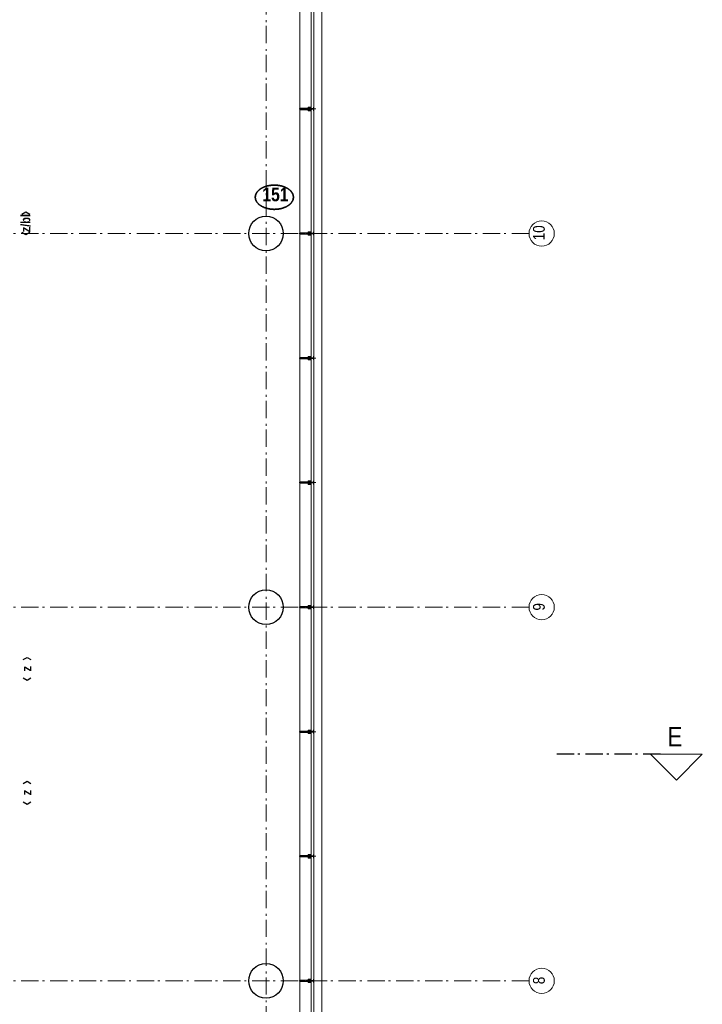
# Model space of a CAD drawing. Header units: millimetres. Extents: x 274611 to 749520, y 175257 to 298905.
# Tile 132 of 251: x 566874 to 576733, y 231873 to 246103. Entities that reach past the tile are written whole.
import ezdxf
from ezdxf.enums import TextEntityAlignment as Align

# ---------------------------------------------------------------- set-up
doc = ezdxf.new("R2010")
doc.units = ezdxf.units.MM
doc.header["$LTSCALE"] = 400
for name, pattern in [('STYLE_06', [1.041641, 0.625, -0.208282, 0.069427, -0.138931]), ('STYLE_15', [0.240945, 0.11811, -0.059055, 0.004724, -0.059055]), ('STYLE_16', [0.177165, 0.11811, -0.059055])]:
    doc.linetypes.add(name, pattern=pattern)
for name, color, linetype, lineweight in [('Binnenkozijnen', 140, 'Continuous', 15), ('Buitenkozijnen', 140, 'Continuous', 15), ('Detailaanduiding', 5, 'Continuous', 70), ('Kozijnmerken', 43, 'Continuous', 9), ('mat-beton (ihwg)', 5, 'Continuous', 25), ('None', 7, 'Continuous', 9)]:
    doc.layers.add(name, color=color, linetype=linetype, lineweight=lineweight)
doc.styles.add('Arial Narrow', font='ARIALN.TTF', dxfattribs={"height": 222.25})
doc.styles.add('Arial Narrow (bold)', font='ARIALNB.TTF', dxfattribs={"height": 172.861111})
doc.styles.get("Standard").update_dxf_attribs({"font": 'arial.ttf'})

# ---------------------------------------------------------------- blocks, each defined once
blk = doc.blocks.new('Kolom O 500')
at = {"layer": 'mat-beton (ihwg)', "lineweight": 25}
blk.add_circle((0, 0), 250, dxfattribs=at)
blk = doc.blocks.new('*U96')
at = {"layer": 'None', "color": 8, "lineweight": 5, "flags": 128}
for points in [[(-5, -154), (-5, -154, 0.414214), (-5, -155), (-5, -173), (-5, -173, 0.414214), (-5, -173), (-4, -173), (-4, -173, 0.414214), (-3, -173), (-3, -173, 0.414214), (-4, -172), (-4, -172), (-4, -169), (-4, -169, -0.414214), (-4, -168), (-3, -168), (-3, -168, 0.221695), (-2, -168), (-1, -167), (-1, -167, -0.466308), (1, -167), (2, -168), (2, -168, 0.221695), (3, -168), (4, -168), (4, -168, -0.414214), (5, -169), (5, -172), (4, -172), (4, -172, 0.414214), (4, -173), (4, -173, 0.414214), (4, -173), (5, -173), (5, -173, 0.414214), (6, -173), (6, -155), (6, -155, 0.414214), (5, -154), (5, -154), (5, -155), (5, -155, -0.414214), (4, -155), (4, -155), (4, -155, -0.414214), (3, -155), (3, -151), (3, -151, -0.414214), (4, -150), (4, -150), (4, -150, -0.414214), (5, -150), (5, -151), (5, -151), (5, -151, 0.414214), (6, -150), (6, -138), (6, -138, 0.351868), (5, -137), (5, -137, 0.351868), (5, -137), (4, -139), (4, -139, 0.314902), (4, -139), (4, -140), (4, -140, -0.198912), (5, -140), (5, -140), (5, -140, -0.198912), (4, -140), (4, -141), (4, -141, 0.414214), (4, -141), (4, -141), (4, -141, -0.198912), (5, -141), (5, -142), (5, -142, -0.198912), (4, -142), (4, -142), (4, -142, 0.414214), (4, -142), (4, -143), (4, -143, -0.198912), (5, -143), (5, -143), (5, -143, -0.087489), (5, -143), (4, -144), (4, -149), (4, -149, -0.414214), (4, -149), (-4, -149), (-4, -149, -0.414214), (-4, -149), (-4, -144), (-4, -143), (-4, -143, -0.087489), (-4, -143), (-4, -143), (-4, -143, -0.198912), (-4, -143), (-4, -142), (-4, -142, 0.414214), (-4, -142), (-4, -142), (-4, -142, -0.198912), (-4, -142), (-4, -141), (-4, -141, -0.198912), (-4, -141), (-4, -141), (-4, -141, 0.414214), (-4, -141), (-4, -140), (-4, -140, -0.198912), (-4, -140), (-4, -140), (-4, -140, -0.198912), (-4, -140), (-4, -139), (-4, -139, 0.314902), (-4, -139), (-5, -137), (-5, -137, 0.351868), (-5, -137), (-5, -137, 0.351868), (-5, -138), (-5, -150), (-5, -150, 0.414214), (-5, -151), (-5, -151), (-5, -150), (-5, -150, -0.414214), (-4, -150), (-4, -150), (-4, -150, -0.414214), (-3, -151), (-3, -155), (-3, -155, -0.414214), (-4, -155), (-4, -155), (-4, -155, -0.414214), (-5, -155), (-5, -154)], [(-4, -162, -0.414214), (-4, -161), (-3, -161), (-3, -161, 0.414214), (-2, -161), (-2, -160), (-2, -160, 0.414214), (-3, -160), (-4, -160), (-4, -160, -0.414214), (-4, -160), (-4, -157), (-4, -157, -0.414214), (-4, -156), (4, -156), (4, -156, -0.414214), (5, -157), (5, -160), (5, -160, -0.414214), (4, -160), (3, -160), (3, -160, 0.414214), (3, -160), (3, -161), (3, -161, 0.414214), (3, -161), (4, -161), (4, -161, -0.414214), (5, -162), (5, -167), (5, -167, -0.414214), (4, -167), (3, -167), (3, -167, -0.221695), (3, -167), (2, -166), (2, -166, 0.466308), (-2, -166), (-3, -167), (-3, -167, -0.221695), (-3, -167), (-4, -167), (-4, -167, -0.414214), (-4, -167), (-4, -162)], [(-2, -150, 0.414214), (-2, -150), (-2, -155), (-2, -155, 0.414214), (-2, -155), (2, -155), (2, -155, 0.414214), (2, -155), (2, -150), (2, -150, 0.414214), (2, -150), (-2, -150)]]:
    blk.add_lwpolyline(points, format="xyb", close=True, dxfattribs=at)
blk = doc.blocks.new('*U97')
at = {"layer": 'None', "color": 8, "lineweight": 5, "flags": 128}
for points in [[(-13, -183), (-13, -182), (-14, -181), (-14, -181, 0.36397), (-15, -181), (-15, -181), (-15, -182), (-15, -182, -0.36397), (-16, -182), (-16, -182), (-16, -181), (-16, -181, 0.36397), (-17, -181), (-17, -181), (-17, -182), (-17, -182, -0.36397), (-18, -182), (-18, -182), (-18, -181), (-18, -181, 0.36397), (-18, -181), (-18, -181), (-19, -182), (-19, -182, -0.36397), (-19, -182), (-19, -182), (-20, -181), (-20, -181, 0.36397), (-20, -181), (-20, -181), (-21, -182), (-21, -182, -0.36397), (-21, -182), (-21, -182), (-22, -181), (-22, -181, 0.36397), (-22, -181), (-22, -181), (-22, -181), (-23, -181), (-23, -181), (-23, -181, 0.36397), (-24, -181), (-24, -181), (-24, -181), (-24, -181), (-24, -181, -0.267949), (-25, -181), (-25, -181), (-25, -181), (-25, -181, 0.339454), (-25, -181), (-25, -181, 0.339454), (-25, -181), (-25, -181), (-25, -184), (-25, -184, 0.414214), (-25, -185), (-25, -185), (-24, -185), (-24, -185, 0.414214), (-24, -184), (-24, -184), (-24, -183), (-24, -183, 0.236068), (-24, -182), (-24, -182), (-24, -182, -0.548276), (-24, -182), (-24, -182, -0.548276), (-24, -182), (-24, -182), (-24, -182, 0.250388), (-24, -182), (-24, -182), (-23, -182), (-23, -182, -0.414214), (-22, -183), (-22, -183), (-22, -183), (-22, -183, 0.414214), (-22, -184), (-22, -184), (-22, -184), (-22, -184, 0.131652), (-22, -184), (-22, -184), (-20, -183), (-13, -183)], [(-6, -181), (-6, -181, -0.388879), (-9, -183), (-9, -183), (-20, -183), (-22, -184), (-23, -184), (-23, -183), (-24, -183), (-24, -185), (24, -185), (24, -183), (23, -183), (23, -184), (22, -184), (20, -183), (9, -183), (9, -183, -0.388879), (6, -181), (6, -181), (5, -173), (3, -173), (3, -171), (-2, -171), (-2, -173), (-5, -173), (-6, -181)], [(14, -183), (14, -182), (15, -181), (15, -181, -0.36397), (15, -181), (15, -181), (15, -182), (15, -182, 0.36397), (16, -182), (16, -182), (16, -181), (16, -181, -0.36397), (17, -181), (17, -181), (17, -182), (17, -182, 0.36397), (18, -182), (18, -182), (18, -181), (18, -181, -0.36397), (19, -181), (19, -181), (19, -182), (19, -182, 0.36397), (19, -182), (19, -182), (20, -181), (20, -181, -0.36397), (20, -181), (20, -181), (21, -182), (21, -182, 0.36397), (21, -182), (21, -182), (22, -181), (22, -181, -0.36397), (22, -181), (22, -181), (22, -181), (23, -181), (24, -181), (24, -181, -0.36397), (24, -181), (24, -181), (24, -181), (25, -181), (25, -181, 0.267949), (25, -181), (25, -181), (25, -181), (25, -181, -0.339454), (25, -181), (25, -181, -0.339454), (26, -181), (26, -181), (26, -184), (26, -184, -0.414214), (25, -185), (25, -185), (24, -185), (24, -185, -0.414214), (24, -184), (24, -184), (24, -183), (24, -183, -0.236068), (24, -182), (24, -182), (24, -182, 0.548276), (24, -182), (24, -182, 0.548276), (24, -182), (24, -182), (24, -182, -0.250388), (24, -182), (24, -182), (23, -182), (23, -182, 0.414214), (23, -183), (23, -183), (23, -183), (23, -183, -0.414214), (22, -184), (22, -184), (22, -184), (22, -184, -0.131652), (22, -184), (22, -184), (21, -183), (14, -183)]]:
    blk.add_lwpolyline(points, format="xyb", close=True, dxfattribs=at)
blk = doc.blocks.new('verticale stijl 150x50 UV')
at = {"layer": 'None', "color": 8, "linetype": 'STYLE_15', "lineweight": 5}
blk.add_line((0, -216), (0, 35), dxfattribs=at)
at = {"layer": 'None', "color": 8, "lineweight": 5}
for p, q in [((-25, -133), (-25, -133)), ((-25, -134), (-25, -134)), ((-25, -135), (-25, -135)), ((-25, -136), (-25, -136)), ((-25, -137), (-25, -137)), ((-25, -137), (-25, -137)), ((-25, -138), (-25, -138)), ((-25, -139), (-25, -139)), ((-25, -140), (-25, -140)), ((-25, -141), (-25, -141)), ((-25, -142), (-25, -142)), ((-24, -133), (-24, -133)), ((-24, -134), (-24, -134)), ((-24, -135), (-24, -135)), ((-24, -135), (-24, -135)), ((-24, -136), (-24, -136)), ((-24, -137), (-24, -137)), ((-24, -138), (-24, -138)), ((-24, -139), (-24, -139)), ((-24, -139), (-24, -139)), ((-24, -140), (-24, -140)), ((-24, -141), (-24, -141)), ((-24, -142), (-24, -142)), ((-23, -133), (-23, -133)), ((-23, -134), (-23, -134)), ((-23, -135), (-23, -135)), ((-23, -136), (-23, -136)), ((-23, -137), (-23, -137)), ((-23, -137), (-23, -137)), ((-23, -138), (-23, -138)), ((-23, -139), (-23, -139)), ((-23, -140), (-23, -140)), ((-23, -141), (-23, -141)), ((-23, -142), (-23, -142)), ((-22, -127), (-22, -127)), ((-22, -128), (-22, -128)), ((-22, -129), (-22, -129)), ((-22, -129), (-22, -129)), ((-22, -130), (-22, -130)), ((-22, -131), (-22, -131)), ((-22, -132), (-22, -132)), ((-22, -133), (-22, -133)), ((-22, -133), (-22, -133)), ((-22, -133), (-22, -133)), ((-22, -134), (-22, -134)), ((-22, -134), (-22, -134)), ((-22, -135), (-22, -135)), ((-22, -135), (-22, -135)), ((-22, -140), (-22, -140)), ((-22, -140), (-22, -140)), ((-22, -141), (-22, -141)), ((-22, -141), (-22, -141)), ((-22, -142), (-22, -142)), ((-21, -126), (-21, -126)), ((-21, -129), (-21, -129)), ((-21, -130), (-21, -130)), ((-21, -131), (-21, -131)), ((-21, -131), (-21, -131)), ((-21, -132), (-21, -132)), ((-21, -133), (-21, -133)), ((-21, -134), (-21, -134)), ((-21, -135), (-21, -135)), ((-21, -135), (-21, -135)), ((-21, -136), (-21, -136)), ((-21, -137), (-21, -137)), ((-21, -138), (-21, -138)), ((-21, -139), (-21, -139)), ((-21, -139), (-21, -139)), ((-21, -140), (-21, -140)), ((-21, -141), (-21, -141)), ((-20, -126), (-20, -126)), ((-20, -130), (-20, -130)), ((-20, -131), (-20, -131)), ((-20, -132), (-20, -132)), ((-20, -133), (-20, -133)), ((-20, -133), (-20, -133)), ((-20, -134), (-20, -134)), ((-20, -135), (-20, -135)), ((-20, -136), (-20, -136)), ((-20, -137), (-20, -137)), ((-20, -137), (-20, -137)), ((-20, -138), (-20, -138)), ((-20, -139), (-20, -139)), ((-20, -140), (-20, -140)), ((-20, -141), (-20, -141)), ((-20, -142), (-20, -142)), ((-19, -126), (-19, -126)), ((-19, -127), (-19, -127)), ((-19, -129), (-19, -129)), ((-19, -130), (-19, -130)), ((-19, -131), (-19, -131)), ((-19, -131), (-19, -131)), ((-19, -132), (-19, -132)), ((-19, -133), (-19, -133)), ((-19, -134), (-19, -134)), ((-19, -135), (-19, -135)), ((-19, -140), (-19, -140)), ((-19, -141), (-19, -141)), ((-19, -142), (-19, -142)), ((-18, -128), (-18, -128)), ((-18, -129), (-18, -129)), ((-18, -129), (-18, -129)), ((-18, -133), (-18, -133)), ((-18, -134), (-18, -134)), ((-18, -135), (-18, -135)), ((-18, -140), (-18, -140)), ((-18, -141), (-18, -141)), ((-18, -142), (-18, -142)), ((-17, -133), (-17, -133)), ((-17, -133), (-17, -133)), ((-17, -134), (-17, -134)), ((-17, -134), (-17, -134)), ((-17, -135), (-17, -135)), ((-17, -135), (-17, -135)), ((-17, -135), (-17, -135)), ((-17, -136), (-17, -136)), ((-17, -136), (-17, -136)), ((-17, -137), (-17, -137)), ((-17, -137), (-17, -137)), ((-17, -137), (-17, -137)), ((-17, -138), (-17, -138)), ((-17, -138), (-17, -138)), ((-17, -139), (-17, -139)), ((-17, -139), (-17, -139)), ((-17, -139), (-17, -139)), ((-17, -140), (-17, -140)), ((-17, -140), (-17, -140)), ((-17, -141), (-17, -141)), ((-17, -141), (-17, -141)), ((-17, -142), (-17, -142)), ((-17, -142), (-17, -142)), ((-16, -141), (-16, -141)), ((-16, -142), (-16, -142)), ((-14, -142), (-14, -142)), ((-26, -143), (-26, -143)), ((-26, -144), (-26, -144)), ((-25, -142), (-25, -142)), ((-25, -143), (-25, -143)), ((-25, -145), (-25, -145)), ((-24, -143), (-24, -143)), ((-24, -144), (-24, -144)), ((-23, -145), (-23, -145)), ((-22, -144), (-22, -144)), ((-22, -145), (-22, -145)), ((-21, -144), (-21, -144)), ((-20, -142), (-20, -142)), ((-20, -143), (-20, -143)), ((-20, -144), (-20, -144)), ((-18, -142), (-18, -142)), ((-17, -142), (-17, -142)), ((-17, -143), (-17, -143)), ((-17, -143), (-17, -143)), ((-16, -143), (-16, -143)), ((-16, -144), (-16, -144)), ((-15, -142), (-15, -142)), ((-15, -143), (-15, -143)), ((-15, -144), (-15, -144)), ((-15, -145), (-15, -145)), ((-14, -143), (-14, -143)), ((-14, -144), (-14, -144)), ((-14, -144), (-14, -144)), ((-13, -143), (-13, -143)), ((-13, -144), (-13, -144))]:
    blk.add_line(p, q, dxfattribs=at)
at = {"layer": 'None', "color": 8, "linetype": 'STYLE_16', "lineweight": 5}
for p, q in [((-2, -155), (0, -154)), ((-2, -157), (-2, -155)), ((-1, -157), (-1, -155)), ((-1, -157), (-1, -155)), ((2, -155), (0, -154)), ((1, -157), (1, -155)), ((2, -157), (2, -155)), ((2, -157), (2, -155))]:
    blk.add_line(p, q, dxfattribs=at)
at = {"layer": 'None', "color": 8, "linetype": 'Continuous', "lineweight": 5, "flags": 128}
for points in [[(-10, 15), (10, 15), (10, -105), (25, -105), (25, -117), (-25, -117), (-25, -105), (-10, -105)], [(-8, 13), (-8, -105), (8, -105), (8, 13)], [(8, -107), (-8, -107), (-23, -107), (-23, -115), (23, -115), (23, -107)]]:
    blk.add_lwpolyline(points, close=True, dxfattribs=at)
at = {"layer": 'None', "color": 8, "lineweight": 5, "flags": 128}
for points in [[(-15, -145), (-15, -145, 0.390793), (-13, -144), (-13, -144, 0.390793), (-14, -142), (-14, -142, -0.352623), (-16, -140), (-16, -133), (-16, -133, 0.414214), (-16, -133), (-18, -133), (-18, -133), (-18, -133, -0.520293), (-18, -133), (-18, -130), (-18, -130), (-18, -128), (-18, -128, -0.577863), (-18, -128), (-18, -128), (-18, -128, 0.366605), (-18, -127), (-18, -127, 0.366605), (-18, -127), (-18, -127, -0.130834), (-19, -126), (-19, -126, 0.439074), (-21, -126), (-21, -126, -0.133252), (-22, -127), (-22, -127, 0.366605), (-22, -127), (-22, -127, 0.366605), (-22, -128), (-22, -128), (-22, -128, -0.577455), (-22, -128), (-22, -130), (-22, -130), (-22, -133), (-22, -133, -0.52048), (-22, -133), (-22, -133), (-25, -133), (-25, -133, 0.414214), (-25, -133), (-25, -141), (-25, -141, -0.255976), (-26, -143), (-26, -143, 0.749676), (-25, -145), (-21, -145), (-21, -145, 0.414214), (-19, -143), (-19, -143, -0.402808), (-19, -142), (-19, -142, -0.402808), (-18, -143), (-18, -143, 0.233259), (-18, -143), (-15, -144), (-15, -144, -0.419014), (-15, -144), (-15, -144, -0.419014), (-15, -144), (-16, -144), (-16, -144, 0.414214), (-16, -144), (-16, -144, 0.414214), (-16, -145)], [(-23, -142), (-23, -142, 0.418874), (-24, -142), (-24, -142, -0.396568), (-25, -143), (-25, -143, 0.437017), (-26, -144), (-26, -144, 0.437017), (-25, -144), (-22, -144), (-22, -144, 0.263556), (-20, -143), (-20, -143, 0.552342), (-21, -142)], [(25, -133), (25, -117), (23, -117), (-23, -117), (-25, -117), (-25, -133), (-22, -133), (-22, -128), (-23, -128), (-23, -127), (-22, -127), (-22, -125), (-22, -124), (-22, -120), (-22, -120, -0.414214), (-20, -119), (-20, -119), (-20, -119, -0.414214), (-18, -120), (-18, -124), (-18, -125), (-18, -127), (-18, -127), (-18, -128), (-18, -128), (-18, -133), (-16, -133), (-16, -120), (-16, -120, -0.414214), (-15, -119), (-15, -119), (-7, -119), (-7, -119, -0.414214), (-5, -120), (-5, -137), (-4, -137), (-4, -140), (-4, -140), (-4, -140), (-4, -141), (-4, -141), (-4, -142), (-4, -142), (-4, -143), (-4, -144), (-4, -149), (-2, -149), (-2, -138), (-2, -138, -0.414214), (0, -136), (0, -136), (0, -136, -0.414214), (2, -138), (2, -149), (4, -149), (4, -144), (4, -143), (4, -142), (4, -142), (4, -141), (4, -141), (4, -140), (4, -140), (4, -140), (4, -137), (5, -137), (5, -120), (5, -120, -0.414214), (7, -119), (7, -119), (15, -119), (15, -119, -0.414214), (16, -120), (16, -133), (18, -133), (18, -128), (18, -128), (18, -127), (18, -127), (18, -125), (18, -124), (18, -120), (18, -120, -0.414214), (20, -119), (20, -119), (20, -119, -0.414214), (22, -120), (22, -124), (22, -125), (22, -127), (23, -127), (23, -128), (22, -128), (22, -133)], [(-23, -136), (-23, -136, -0.414214), (-22, -135), (-22, -135, -0.414214), (-21, -136), (-21, -139), (-21, -139, -0.414214), (-22, -140), (-22, -140, -0.414214), (-23, -139)], [(-21, -128, -0.29188), (-21, -127), (-20, -127), (-20, -127, -0.344328), (-20, -127), (-19, -127), (-19, -127, -0.29188), (-19, -128), (-19, -130), (-19, -130, -0.348796), (-20, -130), (-20, -130, -0.348796), (-21, -130), (-21, -128)], [(-19, -140, -0.414214), (-20, -139), (-20, -136), (-20, -136, -0.414214), (-19, -135), (-19, -135, -0.414214), (-18, -136), (-18, -139), (-18, -139, -0.414214), (-19, -140)], [(15, -145), (15, -145, -0.390793), (13, -144), (13, -144, -0.390793), (14, -142), (14, -142, 0.352623), (16, -140), (16, -133), (16, -133, -0.414214), (16, -133), (18, -133), (18, -133), (18, -133, 0.520293), (18, -133), (18, -130), (18, -130), (18, -128), (18, -128, 0.577863), (18, -128), (18, -128), (18, -128, -0.366605), (18, -127), (18, -127, -0.366605), (18, -127), (18, -127, 0.130834), (19, -126), (19, -126, -0.439074), (21, -126), (21, -126, 0.133252), (22, -127), (22, -127, -0.366605), (22, -127), (22, -127, -0.366605), (22, -128), (22, -128), (22, -128, 0.577455), (22, -128), (22, -130), (22, -130), (22, -133), (22, -133, 0.52048), (22, -133), (22, -133), (25, -133), (25, -133, -0.414214), (25, -133), (25, -141), (25, -141, 0.255976), (26, -143), (26, -143, -0.749676), (25, -145), (21, -145), (21, -145, -0.414214), (19, -143), (19, -143, 0.402808), (19, -142), (19, -142, 0.402808), (18, -143), (18, -143, -0.233259), (18, -143), (15, -144), (15, -144, 0.419014), (15, -144), (15, -144, 0.419014), (15, -144), (16, -144), (16, -144, -0.414214), (16, -144), (16, -144, -0.414214), (16, -145)], [(19, -140, 0.414214), (20, -139), (20, -136), (20, -136, 0.414214), (19, -135), (19, -135, 0.414214), (18, -136), (18, -139), (18, -139, 0.414214), (19, -140)], [(21, -128, 0.29188), (21, -127), (20, -127), (20, -127, 0.344328), (20, -127), (19, -127), (19, -127, 0.29188), (19, -128), (19, -130), (19, -130, 0.348796), (20, -130), (20, -130, 0.348796), (21, -130), (21, -128)], [(23, -142), (23, -142, -0.418874), (24, -142), (24, -142, 0.396568), (25, -143), (25, -143, -0.437017), (26, -144), (26, -144, -0.437017), (25, -144), (22, -144), (22, -144, -0.263556), (20, -143), (20, -143, -0.552342), (21, -142)], [(23, -136), (23, -136, 0.414214), (22, -135), (22, -135, 0.414214), (21, -136), (21, -139), (21, -139, 0.414214), (22, -140), (22, -140, 0.414214), (23, -139)], [(0, -157), (0, -157, -0.163834), (-4, -156), (-4, -156), (-4, -156, -0.234469), (-5, -155), (-5, -155), (-5, -154), (5, -154), (5, -155), (5, -155, -0.234469), (4, -156), (4, -156), (4, -156, -0.163834), (0, -157), (0, -157)]]:
    blk.add_lwpolyline(points, format="xyb", close=True, dxfattribs=at)
blk.add_lwpolyline([(4, -119), (4, -134), (-4, -134), (-4, -119)], close=True, dxfattribs=at)
at = {"layer": 'None', "color": 8, "linetype": 'STYLE_16', "lineweight": 5}
for centre, radius, start, end in [((-2, -158), 3.38, 79.3357, 100.6643), ((0, -163), 8.16, 82.9585, 97.0415), ((0, -160), 3.5, 73.4149, 106.5851), ((2, -158), 3.38, 79.3357, 100.6643)]:
    blk.add_arc(centre, radius, start, end, dxfattribs=at)
at = {"layer": 'None', "color": 7}
for name in ['*U96', '*U97']:
    blk.add_blockref(name, (0, 0), dxfattribs=at)
blk = doc.blocks.new('Vliesgevelelement 4 150x50 1_200')
at = {"layer": 'Buitenkozijnen', "color": 7, "xscale": -1, "rotation": 270.0000000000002}
blk.add_blockref('verticale stijl 150x50 UV', (-5, 0), dxfattribs=at)
blk = doc.blocks.new('Kozijnmerk 50')
at = {"layer": 'Kozijnmerken', "color": 92, "linetype": 'Continuous', "lineweight": 25}
for points in [[(-132, 51), (-165, -6), (-132, -62)], [(132, 51), (165, -6), (132, -62)]]:
    blk.add_lwpolyline(points, dxfattribs=at)
at = {"layer": 'None', "color": 43, "style": 'Arial Narrow (bold)'}
blk.add_attdef('merk', text='', height=138, dxfattribs=at).set_placement((0, 0), align=Align.MIDDLE_CENTER)
blk = doc.blocks.new('Detail')
at = {"layer": 'Detailaanduiding', "color": 1, "linetype": 'Continuous', "lineweight": 35}
blk.add_open_spline([(-134, 154), (-70, 177), (77, 177), (141, 154), (205, 130), (242, 90), (278, 49), (278, 2), (278, -45), (242, -85), (205, -126), (141, -149), (77, -173), (-70, -173), (-134, -149), (-198, -126), (-235, -85), (-272, -45), (-272, 2), (-272, 49), (-235, 90), (-198, 130), (-134, 154)], degree=2, knots=[0, 0, 0, 0.097932, 0.195864, 0.195864, 0.280023, 0.280023, 0.347931, 0.347931, 0.415846, 0.415846, 0.5, 0.5, 0.597932, 0.695864, 0.695864, 0.780023, 0.780023, 0.847931, 0.847931, 0.915846, 0.915846, 1, 1, 1], dxfattribs=at)
at = {"layer": 'Detailaanduiding', "style": 'Arial Narrow (bold)'}
blk.add_attdef('Detail', text='', height=198, dxfattribs=at).set_placement((-170, 142), align=Align.TOP_LEFT)
at = {"layer": 'None', "color": 0, "flags": 1}
blk.add_attdef('Fragment', (-272, -528), '', height=198, dxfattribs=at)

msp = doc.modelspace()

# ---------------------------------------------------------------- linework, layer by layer
at = {"layer": 'Buitenkozijnen', "color": 43, "linetype": 'Continuous', "lineweight": 9}
for p, q in [((570921.28099, 259212.18879), (570921.28099, 221412.18879)), ((571236.55298, 259212.18879), (571236.55298, 221387.18879))]:
    msp.add_line(p, q, dxfattribs=at)
at = {"layer": 'Buitenkozijnen', "color": 140, "linetype": 'Continuous', "lineweight": 15}
for p, q in [((571081.28099, 213522.18879), (571081.28099, 259177.18879)), ((571121.28099, 213522.18879), (571121.28099, 259177.18879)), ((571081.28099, 213522.18879), (571081.28099, 259077.18879)), ((571121.28099, 213522.18879), (571121.28099, 259077.18879))]:
    msp.add_line(p, q, dxfattribs=at)
at = {"layer": 'None', "color": 43, "linetype": 'STYLE_06', "lineweight": 9}
for p, q in [((570431.28099, 261011.97595), (570431.28099, 219812.02879)), ((574230.18099, 243012.18879), (555522.21099, 243012.18879)), ((574230.18099, 237612.18879), (555522.21099, 237612.18879)), ((574230.18099, 232212.18879), (555522.21099, 232212.18879))]:
    msp.add_line(p, q, dxfattribs=at)
at = {"layer": 'None', "color": 92, "linetype": 'STYLE_06', "lineweight": 25}
msp.add_line((576131.11849, 235487.59712), (574631.11849, 235487.59712), dxfattribs=at)
at = {"layer": 'None', "color": 140, "linetype": 'Continuous', "lineweight": 15, "flags": 128}
msp.add_lwpolyline([(576732.99349, 235487.59712), (575982.99349, 235487.59712), (576357.99349, 235112.59712)], close=True, dxfattribs=at)
at = {"layer": 'None', "color": 43, "linetype": 'Continuous', "lineweight": 9}
for centre in [(574412.78741, 243012.18879), (574412.78741, 237612.18879), (574412.78741, 232212.18879)]:
    msp.add_circle(centre, 182.60642, dxfattribs=at)

# ---------------------------------------------------------------- block references
at = {"layer": 'Buitenkozijnen', "color": 7, "xscale": -1}
for p in [(570931.28099, 244812.18879), (570931.28099, 243012.18879), (570931.28099, 241212.18879), (570931.28099, 239412.18879), (570931.28099, 237612.18879), (570931.28099, 235812.18879), (570931.28099, 234012.18879), (570931.28099, 232212.18879)]:
    msp.add_blockref('Vliesgevelelement 4 150x50 1_200', p, dxfattribs=at)
at = {"layer": 'Buitenkozijnen', "color": 7}
for p in [(570431.28099, 243012.18879), (570431.28099, 237612.18879), (570431.28099, 232212.18879)]:
    msp.add_blockref('Kolom O 500', p, dxfattribs=at)
at = {"layer": 'Detailaanduiding', "color": 7}
msp.add_blockref('Detail', (570548.69597, 243534.82585), dxfattribs=at).add_auto_attribs({'Detail': '151'})
at = {"layer": 'Kozijnmerken', "color": 7, "rotation": 90}
for p, values in [((566957.30634, 243162.07772), {'merk': 'z/bl'}), ((566974.45321, 236722.18879), {'merk': 'z'}), ((566974.45321, 234932.18879), {'merk': 'z'})]:
    msp.add_blockref('Kozijnmerk 50', p, dxfattribs=at).add_auto_attribs(values)

# ---------------------------------------------------------------- texts
at = {"layer": 'Binnenkozijnen', "color": 1, "insert": (576228.59714, 235881.72717), "char_height": 282.22222, "attachment_point": 1, "style": 'Arial Narrow'}
msp.add_mtext('E', dxfattribs=at)
at = {"layer": 'None', "color": 43, "attachment_point": 1, "rotation": 90, "style": 'Arial Narrow'}
for s, insert, char_height in [('10', (574287.90407, 242914.82212), 169.333333), ('9', (574287.90407, 237563.50546), 169.33333), ('8', (574287.90407, 232163.50546), 169.33333)]:
    msp.add_mtext(s, dxfattribs=dict(at, insert=insert, char_height=char_height))

doc.saveas('drawing.dxf')
